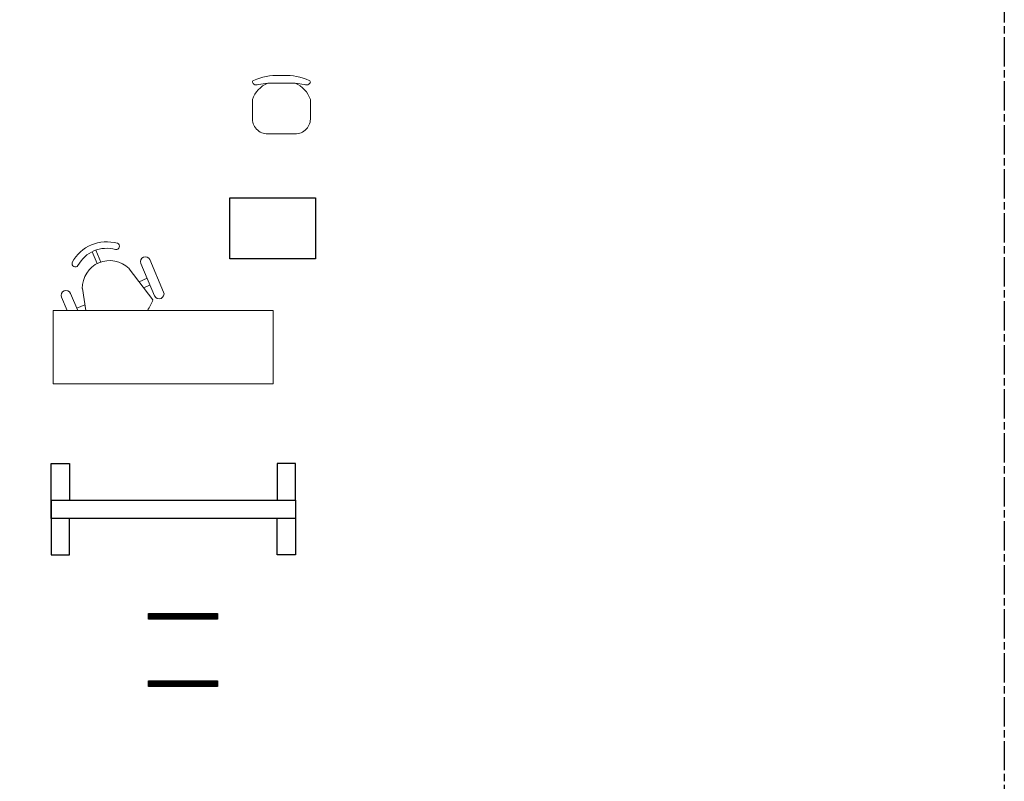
# Model space of a CAD drawing. Header units: millimetres. Extents: x 282377 to 1404227, y -783705 to 1038705.
# Tile 63 of 243: x 378311 to 379117, y 7774 to 8398. Entities that reach past the tile are written whole.
import ezdxf

# ---------------------------------------------------------------- set-up
doc = ezdxf.new("R2010")
doc.units = ezdxf.units.MM
doc.linetypes.add('ACAD_ISO08W100', pattern=[36, 24, -3, 6, -3])
doc.layers.add('!!ELEKTRYKA', color=7, linetype='Continuous')
doc.layers.add('PG_WYPOSAŻENIE', color=9, linetype='Continuous', lineweight=18)

# ---------------------------------------------------------------- blocks, each defined once
blk = doc.blocks.new('A$Ce0212712')
at = {"layer": 'PG_WYPOSAŻENIE', "color": 251, "true_color": 0x636466}
for p, q in [((116.19, 180), (56.19, 180)), ((56.19, 180), (56.19, 0)), ((116.19, 180), (116.19, 0)), ((56.19, 168.56), (45.38, 173.16)), ((42.24, 165.79), (56.19, 159.85)), ((56.19, 153.35), (38.28, 156.09)), ((51.59, 154.05), (54.39, 160.62)), ((6.86, 145.14), (16.55, 141.01)), ((8.09, 148.02), (17.78, 143.9)), ((21.98, 117.78), (47.48, 98.27)), ((17.73, 108.2), (44.23, 96.92)), ((32.67, 109.6), (29.87, 103.03)), ((35.34, 100.7), (37.54, 105.87)), ((41.09, 89.55), (14.59, 100.83)), ((116.19, 0), (56.19, 0))]:
    blk.add_line(p, q, dxfattribs=at)
for centre, radius, start, end in [((43.81, 169.48), 4, 66.94156, 246.94156), ((31.82, 136.22), 31.82, 117.82605, 196.05706), ((17.91, 161.85), 2.68, 305.05972, 110.59239), ((31.82, 136.22), 26.51, 117.82605, 196.05706), ((37.71, 133.71), 22.39, 88.53713, 225.34598), ((3.7, 128.47), 2.68, 203.29072, 8.82339), ((16.16, 104.52), 4, 66.94156, 246.94156), ((42.66, 93.24), 4, 246.94156, 66.94156), ((33.44, 135.53), 39.82, 290.65312, 304.84116)]:
    blk.add_arc(centre, radius, start, end, dxfattribs=at)
blk = doc.blocks.new('A$C6e56510e')
at = {"layer": 'PG_WYPOSAŻENIE', "color": 251, "true_color": 0x636466}
for p, q in [((354.5, 415.7), (129.6, 415.7)), ((258.9, 478.7), (225.2, 478.7)), ((5.2, 281.4), (5.2, 134.3)), ((478.9, 281.4), (478.9, 134.3)), ((355.6, 0), (130.8, 0))]:
    blk.add_line(p, q, dxfattribs=at)
for centre, radius, start, end in [((215.6, 211.3), 221.7, 112.80256, 161.57321), ((207.7, 5.5), 473.4, 87.87828, 114.11464), ((276.5, 5.5), 473.4, 65.88536, 92.12172), ((268.6, 211.3), 221.7, 18.42679, 67.19744), ((128.9, 124.1), 124.1, 175.27866, 270.87473), ((355.2, 124.1), 124.1, 269.12527, 4.72134)]:
    blk.add_arc(centre, radius, start, end, dxfattribs=at)
for points in [[(129.6, 415.7), (54.5, 403.3), (16.4, 407.4), (6, 429.9), (14.2, 437.7)], [(354.5, 415.7), (429.6, 403.3), (467.7, 407.4), (478.1, 429.9), (469.9, 437.7)]]:
    blk.add_spline(points, degree=3, dxfattribs=at)

msp = doc.modelspace()

# ---------------------------------------------------------------- hatches: boundary and pattern name
at = {"layer": '!!ELEKTRYKA', "ltscale": 10}
h = msp.add_hatch(dxfattribs=at)
h.set_pattern_fill('ANSI31', color=252, scale=0.1)
h.set_pattern_definition([(45, (342885.80263, 5906.22792), (-0.224506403, 0.224506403), [])])
h.paths.add_polyline_path([(378473.53, 7906.96), (378473.53, 7911.46), (378416.99, 7911.46), (378416.99, 7906.96)])
h = msp.add_hatch(dxfattribs=at)
h.set_pattern_fill('ANSI31', color=252, scale=0.1)
h.set_pattern_definition([(45, (342885.80263, 5851.108), (-0.224506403, 0.224506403), [])])
h.paths.add_polyline_path([(378473.53, 7851.84), (378473.53, 7856.34), (378416.99, 7856.34), (378416.99, 7851.84)])

# ---------------------------------------------------------------- linework, layer by layer
at = {"layer": '!!ELEKTRYKA', "color": 252}
for p, q in [((378337.34, 8004.39), (378337.34, 8034.39)), ((378337.34, 8034.39), (378352.34, 8034.39)), ((378352.34, 8034.39), (378352.34, 8004.39)), ((378537.34, 8034.39), (378522.34, 8034.39)), ((378522.34, 8034.39), (378522.34, 8004.39)), ((378537.34, 8004.39), (378537.34, 8034.39)), ((378337.34, 8004.39), (378537.34, 8004.39)), ((378337.34, 7989.39), (378337.34, 8004.39)), ((378337.34, 8004.39), (378337.34, 7989.39)), ((378537.34, 8004.39), (378537.34, 7989.39)), ((378537.34, 7989.39), (378337.34, 7989.39)), ((378337.34, 7989.39), (378337.34, 7959.39)), ((378352.34, 7959.39), (378352.34, 7989.39)), ((378522.34, 7959.39), (378522.34, 7989.39)), ((378537.34, 7989.39), (378537.34, 7959.39)), ((378337.34, 7959.39), (378352.34, 7959.39)), ((378537.34, 7959.39), (378522.34, 7959.39))]:
    msp.add_line(p, q, dxfattribs=at)
at = {"layer": '!!ELEKTRYKA', "color": 7, "linetype": 'ACAD_ISO08W100', "lineweight": -3}
msp.add_lwpolyline([(375287.44, 10471.13), (379117.44, 10471.13), (379117.44, 6411.25), (375287.44, 6411.25)], close=True, dxfattribs=at)
at = {"layer": '!!ELEKTRYKA', "color": 252}
msp.add_lwpolyline([(378553.59, 8251.81), (378553.59, 8201.81), (378483.59, 8201.81), (378483.59, 8251.81)], close=True, dxfattribs=at)
at = {"layer": '!!ELEKTRYKA', "color": 252, "ltscale": 10}
for points in [[(378416.99, 7911.46), (378473.53, 7911.46), (378473.53, 7906.96), (378416.99, 7906.96)], [(378416.99, 7856.34), (378473.53, 7856.34), (378473.53, 7851.84), (378416.99, 7851.84)]]:
    msp.add_lwpolyline(points, close=True, dxfattribs=at)

# ---------------------------------------------------------------- block references
at = {"layer": '!!ELEKTRYKA', "color": 252, "ltscale": 10, "xscale": 0.1, "yscale": 0.1, "zscale": 0.1}
msp.add_blockref('A$C6e56510e', (378501.53, 8304.05), dxfattribs=at)
at = {"layer": '!!ELEKTRYKA', "color": 252, "lineweight": 20, "xscale": -1, "rotation": 89.99999999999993}
msp.add_blockref('A$Ce0212712', (378518.86, 8215.73), dxfattribs=at)

doc.saveas('drawing.dxf')
